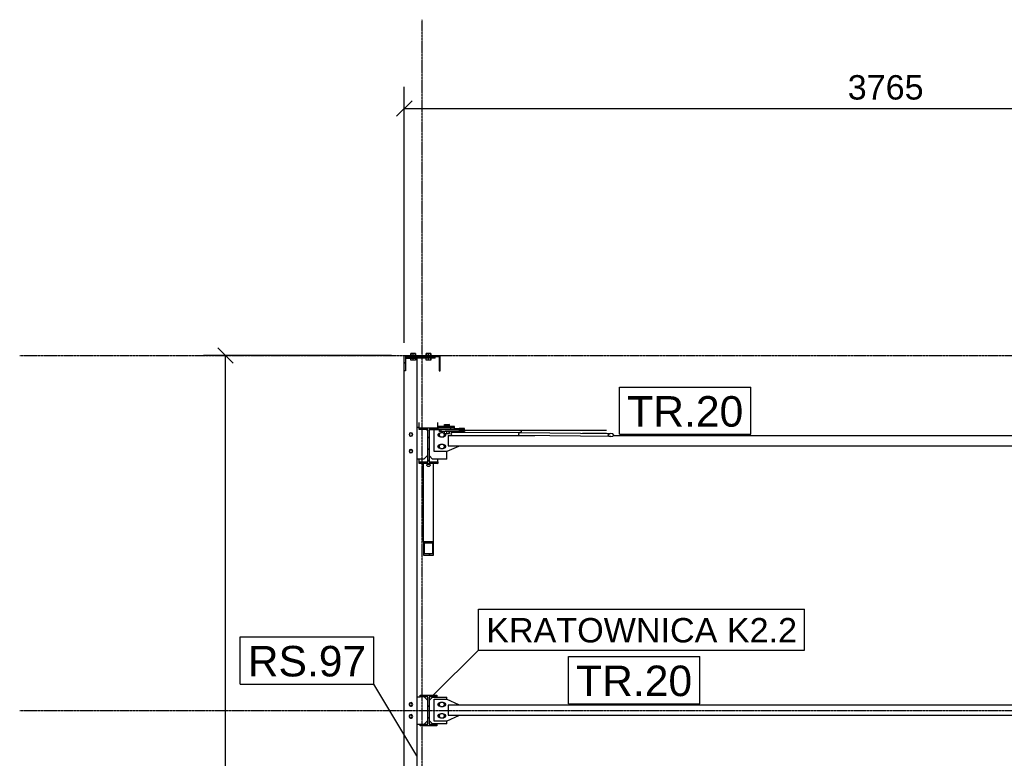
# Model space of a CAD drawing. Header units: millimetres. Extents: x -288865 to 11255, y 102926 to 380857.
# Tile 131 of 142: x -163763 to -159912, y 361075 to 363966. Entities that reach past the tile are written whole.
import ezdxf

# ---------------------------------------------------------------- set-up
doc = ezdxf.new("R2010")
doc.units = ezdxf.units.MM
doc.header["$MEASUREMENT"] = 0
doc.set_wipeout_variables(frame=1)
doc.linetypes.add('DXK_LINE_DOT3', pattern=[5.918699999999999, 2.979, -0.9799, 0.9799, -0.9799])
for name, color, linetype in [('TS_INNE_OBIEKTY', 7, 'Continuous'), ('TS_LINIE_WIDOCZNE', 7, 'Continuous'), ('TS_OPISY', 7, 'Continuous'), ('TS_OPISY_LINIE', 7, 'Continuous'), ('TS_OPISY_RAMKA', 7, 'Continuous'), ('TS_WYMIARY', 7, 'Continuous'), ('TS_WYMIARY_TEKST', 7, 'Continuous'), ('TS_WYPELNIENIE', 7, 'Continuous')]:
    doc.layers.add(name, color=color, linetype=linetype)
doc.styles.add('ARIAL', font='arial.ttf')

# ---------------------------------------------------------------- blocks, each defined once
blk = doc.blocks.new('Part-66156026-1328 - 1303')
at = {"layer": 'TS_WYPELNIENIE', "linetype": 'Continuous'}
h = blk.add_hatch(dxfattribs=at)
h.set_pattern_fill('', color=256, scale=10, style=0, pattern_type=0)
h.set_pattern_definition([(45, (34762.5, 3271), (-22.45064030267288, 22.45064030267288), [])])
h.paths.add_polyline_path([(34826.5, 3271), (34762.5, 3271), (34762.5, 3264.699999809), (34792.2999999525, 3264.699999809), (34792.2999999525, 3157.300000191), (34762.5, 3157.300000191), (34762.5, 3151), (34826.5, 3151), (34826.5, 3157.300000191), (34796.7000000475, 3157.300000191), (34796.7000000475, 3264.699999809), (34826.5, 3264.699999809)])
at = {"layer": 'TS_INNE_OBIEKTY', "color": 1, "linetype": 'Continuous'}
for p, q in [((34762.5, 3271), (34826.5, 3271)), ((34762.5, 3264.699999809), (34762.5, 3271)), ((34792.2999999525, 3264.699999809), (34762.5, 3264.699999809)), ((34792.2999999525, 3157.300000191), (34792.2999999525, 3264.699999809)), ((34826.5, 3264.699999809), (34796.7000000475, 3264.699999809)), ((34796.7000000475, 3264.699999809), (34796.7000000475, 3157.300000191)), ((34826.5, 3271), (34826.5, 3264.699999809)), ((34762.5, 3151), (34762.5, 3157.300000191)), ((34762.5, 3157.300000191), (34792.2999999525, 3157.300000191)), ((34826.5, 3151), (34762.5, 3151)), ((34796.7000000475, 3157.300000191), (34826.5, 3157.300000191)), ((34826.5, 3157.300000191), (34826.5, 3151))]:
    blk.add_line(p, q, dxfattribs=at)
blk = doc.blocks.new('Part-66156026-1351 - 1303')
at = {"layer": 'TS_LINIE_WIDOCZNE', "color": 1, "linetype": 'Continuous'}
for p, q in [((34883.20587171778, 4301.824017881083), (34883.10316191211, 4302.314159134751)), ((34888.49252238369, 4299.474395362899), (34889.07300939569, 4302.238668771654)), ((34935.90073149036, 4308.517510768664), (35153.42885315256, 4308.452444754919)), ((35153.42885315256, 4308.452444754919), (35155.57710029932, 4306.695085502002)), ((35155.57710029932, 4306.695085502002), (35156.46615173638, 4302.452444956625)), ((35156.46615173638, 4302.452444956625), (35155.82315934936, 4299.390521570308))]:
    blk.add_line(p, q, dxfattribs=at)
blk = doc.blocks.new('Part-66156026-1352 - 1303')
at = {"layer": 'TS_LINIE_WIDOCZNE', "color": 1, "linetype": 'Continuous'}
for p, q in [((34883.4848989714, 4293.443034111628), (34884.38722401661, 4297.685674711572)), ((34884.38869511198, 4289.20039351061), (34883.4848989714, 4293.443034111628)), ((34884.38722401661, 4297.685674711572), (34886.56710047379, 4299.443033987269)), ((34886.56918091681, 4287.443034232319), (34884.38869511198, 4289.20039351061)), ((34886.56710047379, 4299.443033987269), (35152.22748311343, 4299.505617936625)), ((34886.56918091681, 4287.443034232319), (35150.5731881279, 4287.505227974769)), ((35152.22748311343, 4299.505617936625), (35152.14033668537, 4299.435362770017)), ((35152.31732777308, 4299.433207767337), (35152.22748311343, 4299.505617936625))]:
    blk.add_line(p, q, dxfattribs=at)
blk = doc.blocks.new('Part-66156026-1370 - 1303')
at = {"layer": 'TS_WYPELNIENIE', "linetype": 'Continuous'}
h = blk.add_hatch(dxfattribs=at)
h.set_pattern_fill('', color=256, scale=10, style=0, pattern_type=0)
h.set_pattern_definition([(45, (34758, 4317.356182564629), (-22.45064030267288, 22.45064030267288), [])])
h.paths.add_polyline_path([(34831, 4317.356182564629), (34758, 4317.356182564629), (34758, 4310.454802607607), (34792.1500000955, 4310.454802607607), (34792.1500000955, 4184.229565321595), (34758, 4184.229565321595), (34758, 4177.328185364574), (34831, 4177.328185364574), (34831, 4184.229565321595), (34796.8499999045, 4184.229565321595), (34796.8499999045, 4310.454802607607), (34831, 4310.454802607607)])
at = {"layer": 'TS_INNE_OBIEKTY', "color": 1, "linetype": 'Continuous'}
for p, q in [((34758, 4317.356182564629), (34831, 4317.356182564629)), ((34758, 4310.454802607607), (34758, 4317.356182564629)), ((34831, 4317.356182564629), (34831, 4310.454802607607)), ((34792.1500000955, 4310.454802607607), (34758, 4310.454802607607)), ((34792.1500000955, 4184.229565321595), (34792.1500000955, 4310.454802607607)), ((34831, 4310.454802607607), (34796.8499999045, 4310.454802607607)), ((34796.8499999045, 4310.454802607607), (34796.8499999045, 4184.229565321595)), ((34758, 4177.328185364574), (34758, 4184.229565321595)), ((34758, 4184.229565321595), (34792.1500000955, 4184.229565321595)), ((34831, 4177.328185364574), (34758, 4177.328185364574)), ((34796.8499999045, 4184.229565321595), (34831, 4184.229565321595)), ((34831, 4184.229565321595), (34831, 4177.328185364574))]:
    blk.add_line(p, q, dxfattribs=at)
at = {"layer": 'TS_LINIE_WIDOCZNE', "color": 1, "linetype": 'Continuous'}
for p, q in [((34758, 4317.356182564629), (34758, 4337.3561823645)), ((34831, 4317.356182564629), (34831, 4337.3561823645)), ((34758, 4184.229565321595), (34758, 4195.896949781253)), ((34831, 4184.229565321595), (34831, 4194.818916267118))]:
    blk.add_line(p, q, dxfattribs=at)
blk = doc.blocks.new('Part-66156026-1371 - 1303')
at = {"layer": 'TS_LINIE_WIDOCZNE', "color": 1, "linetype": 'Continuous'}
for p, q in [((34831, 4318.816627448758), (34866.5499999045, 4318.816627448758)), ((34866.5499999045, 4317.801292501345), (34866.5499999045, 4318.816627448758)), ((34796.8499999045, 4305.116627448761), (34800.34252196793, 4308.609149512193)), ((34810.5499999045, 4194.818916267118), (34796.8499999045, 4208.518916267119)), ((34866.5499999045, 4194.818916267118), (34866.5499999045, 4224.226619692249)), ((34866.5499999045, 4194.818916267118), (34810.5499999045, 4194.818916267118))]:
    blk.add_line(p, q, dxfattribs=at)
blk = doc.blocks.new('Part-66156026-1372 - 1303')
at = {"layer": 'TS_WYPELNIENIE', "linetype": 'Continuous'}
h = blk.add_hatch(dxfattribs=at)
h.set_pattern_fill('', color=256, scale=10, style=0, pattern_type=0)
h.set_pattern_definition([(45, (34774.5, 3872.346079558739), (-22.45064030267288, 22.45064030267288), [])])
h.paths.add_polyline_path([(34814.5, 3872.346079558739), (34774.5, 3872.346079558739), (34774.5, 3818.330433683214), (34814.5, 3818.330433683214)])
h.paths.add_polyline_path([(34778.5, 3823.731998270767), (34778.5, 3866.944514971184), (34810.5, 3866.944514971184), (34810.5, 3823.731998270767)])
at = {"layer": 'TS_INNE_OBIEKTY', "color": 1, "linetype": 'Continuous'}
for p, q in [((34774.5, 3872.346079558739), (34814.5, 3872.346079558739)), ((34774.5, 3872.346079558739), (34774.5, 3818.330433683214)), ((34778.5, 3823.731998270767), (34778.5, 3866.944514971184)), ((34778.5, 3866.944514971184), (34810.5, 3866.944514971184)), ((34810.5, 3866.944514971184), (34810.5, 3823.731998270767)), ((34814.5, 3818.330433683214), (34814.5, 3872.346079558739)), ((34774.5, 3818.330433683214), (34814.5, 3818.330433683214)), ((34810.5, 3823.731998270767), (34778.5, 3823.731998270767))]:
    blk.add_line(p, q, dxfattribs=at)
at = {"layer": 'TS_LINIE_WIDOCZNE', "color": 1, "linetype": 'Continuous'}
for p, q in [((34774.5, 3872.346079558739), (34774.5, 4177.328185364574)), ((34814.5, 3872.346079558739), (34814.5, 4177.328185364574))]:
    blk.add_line(p, q, dxfattribs=at)
blk = doc.blocks.new('Part-66156026-1374 - 1303')
at = {"layer": 'TS_LINIE_WIDOCZNE', "color": 1, "linetype": 'Continuous'}
for p, q in [((34881.85024591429, 4322.09145372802), (34831, 4322.09145372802)), ((34831, 4320.897726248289), (34896.85024591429, 4320.897726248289)), ((34859.85084330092, 4321.692054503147), (34860.19341877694, 4321.735112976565)), ((34860.19347659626, 4321.649040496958), (34859.85084330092, 4321.692054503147)), ((34860.19341877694, 4321.735112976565), (34861.18761430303, 4321.774004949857)), ((34861.18783437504, 4321.610285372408), (34860.19347659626, 4321.649040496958)), ((34861.18761430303, 4321.774004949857), (34862.73611931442, 4321.804923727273)), ((34862.73657374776, 4321.579583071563), (34861.18783437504, 4321.610285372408)), ((34862.73611931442, 4321.804923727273), (34864.68736815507, 4321.824843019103)), ((34864.68808050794, 4321.559939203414), (34862.73657374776, 4321.579583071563)), ((34864.68736815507, 4321.824843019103), (34866.85037512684, 4321.831813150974)), ((34866.85131131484, 4321.553276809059), (34864.68808050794, 4321.559939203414)), ((34866.85039465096, 4321.553279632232), (34866.85037512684, 4321.831813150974)), ((34866.85037512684, 4321.831813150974), (34869.01360591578, 4321.825150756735)), ((34869.01431830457, 4321.560246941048), (34866.85131131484, 4321.553276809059)), ((34869.01360591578, 4321.825150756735), (34870.96511266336, 4321.80550688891)), ((34870.96556715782, 4321.580166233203), (34869.01431830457, 4321.560246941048)), ((34870.96511266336, 4321.80550688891), (34872.51385203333, 4321.774804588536)), ((34872.51407217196, 4321.61108501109), (34870.96556715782, 4321.580166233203)), ((34872.51385203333, 4321.774804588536), (34873.50820982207, 4321.736049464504)), ((34873.50826768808, 4321.6499769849), (34872.51407217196, 4321.61108501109)), ((34873.50820982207, 4321.736049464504), (34873.85084314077, 4321.693035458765)), ((34873.85084314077, 4321.693035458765), (34873.50826768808, 4321.6499769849)), ((34896.85024591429, 4321.693544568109), (34881.85024591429, 4322.09145372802)), ((34896.85024591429, 4317.801292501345), (34896.85024591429, 4321.693544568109))]:
    blk.add_line(p, q, dxfattribs=at)
blk = doc.blocks.new('Part-66156026-1375 - 1303')
at = {"layer": 'TS_LINIE_WIDOCZNE', "color": 1, "linetype": 'Continuous'}
for p, q in [((34896.84999984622, 4317.801292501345), (34831, 4317.801292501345)), ((34831, 4316.607566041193), (34881.84999984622, 4316.607566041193)), ((34859.84948777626, 4316.883615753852), (34860.19328451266, 4316.92555309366)), ((34860.19209023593, 4316.839028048), (34859.84948777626, 4316.883615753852)), ((34861.18636116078, 4316.7968152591), (34860.19209023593, 4316.839028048)), ((34860.19328451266, 4316.92555309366), (34861.19090431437, 4316.961027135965)), ((34862.73497438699, 4316.760725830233), (34861.18636116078, 4316.7968152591)), ((34861.19090431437, 4316.961027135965), (34862.74435275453, 4316.986553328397)), ((34864.68634086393, 4316.734292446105), (34862.73497438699, 4316.760725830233)), ((34862.74435275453, 4316.986553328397), (34864.70103734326, 4316.999624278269)), ((34866.84944724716, 4316.720102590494), (34864.68634086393, 4316.734292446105)), ((34864.70103734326, 4316.999624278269), (34866.86870293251, 4316.998956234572)), ((34869.01250011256, 4316.71954544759), (34866.84944724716, 4316.720102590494)), ((34866.86775159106, 4316.719982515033), (34866.86870293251, 4316.998956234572)), ((34866.86870293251, 4316.998956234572), (34869.02718614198, 4316.984687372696)), ((34870.96386653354, 4316.732675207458), (34869.01250011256, 4316.71954544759)), ((34869.02718614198, 4316.984687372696), (34870.97323377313, 4316.95823177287)), ((34872.5124796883, 4316.758206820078), (34870.96386653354, 4316.732675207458)), ((34870.97323377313, 4316.95823177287), (34872.51701610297, 4316.922170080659)), ((34873.50675053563, 4316.793641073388), (34872.5124796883, 4316.758206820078)), ((34872.51701610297, 4316.922170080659), (34873.50794289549, 4316.880019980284)), ((34873.84935292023, 4316.83589305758), (34873.50675053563, 4316.793641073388)), ((34873.50794289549, 4316.880019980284), (34873.84935292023, 4316.83589305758)), ((34881.84999984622, 4316.607566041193), (34896.84999984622, 4317.005474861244)), ((34881.84999984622, 4308.609149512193), (34881.84999984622, 4316.607566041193)), ((34896.84999984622, 4317.005474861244), (34896.84999984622, 4317.801292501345)), ((34896.84999984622, 4309.007058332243), (34896.84999984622, 4317.005474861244)), ((34881.84999984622, 4308.609149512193), (34796.84999984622, 4308.609149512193)), ((34896.84999984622, 4309.007058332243), (34881.84999984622, 4308.609149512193))]:
    blk.add_line(p, q, dxfattribs=at)
blk = doc.blocks.new('Part-66156026-1376 - 1303')
at = {"layer": 'TS_LINIE_WIDOCZNE', "color": 1, "linetype": 'Continuous'}
for p, q in [((34750, 4319.894660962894), (34758, 4319.894660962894)), ((34792.1386227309, 4305.894660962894), (34787.57848108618, 4310.454802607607)), ((34792.1386227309, 4209.896949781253), (34792.1386227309, 4305.894660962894)), ((34778.1386227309, 4195.896949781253), (34792.1386227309, 4209.896949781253)), ((34750, 4195.896949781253), (34778.1386227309, 4195.896949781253))]:
    blk.add_line(p, q, dxfattribs=at)
blk = doc.blocks.new('Part-66156026-1377 - 1303')
at = {"layer": 'TS_LINIE_WIDOCZNE', "color": 1, "linetype": 'Continuous'}
for p, q in [((34750, 3264.699999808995), (34762.5, 3264.699999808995)), ((34792.1386227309, 3250.699999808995), (34778.1386227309, 3264.699999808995)), ((34792.1386227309, 3171.702288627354), (34792.1386227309, 3250.699999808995)), ((34750, 3157.702288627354), (34778.1386227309, 3157.702288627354)), ((34778.1386227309, 3157.702288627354), (34792.1386227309, 3171.702288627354))]:
    blk.add_line(p, q, dxfattribs=at)
blk = doc.blocks.new('Part-66156026-1378 - 1303')
at = {"layer": 'TS_LINIE_WIDOCZNE', "color": 1, "linetype": 'Continuous'}
for p, q in [((34796.7000000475, 3249.647711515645), (34810.5499999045, 3263.497711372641)), ((34810.5499999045, 3263.497711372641), (34866.5499999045, 3263.497711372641)), ((34866.5499999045, 3254.747711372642), (34866.5499999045, 3263.497711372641)), ((34810.5499999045, 3158.500000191), (34796.7000000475, 3172.350000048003)), ((34866.5499999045, 3158.500000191), (34810.5499999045, 3158.500000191)), ((34866.5499999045, 3158.500000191), (34866.5499999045, 3169.747703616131))]:
    blk.add_line(p, q, dxfattribs=at)
blk = doc.blocks.new('Part-66156026-1389 - 1303')
at = {"layer": 'TS_WYPELNIENIE', "linetype": 'Continuous'}
h = blk.add_hatch(dxfattribs=at)
h.set_pattern_fill('', color=256, scale=10, style=0, pattern_type=0)
h.set_pattern_definition([(45, (35516.03483657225, 4293.203181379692), (-22.45064030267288, 22.45064030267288), [])])
h.paths.add_polyline_path([(35519.26070252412, 4288.902914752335), (35516.03483657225, 4293.203181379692), (35507.97490305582, 4295.102803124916), (35499.80230171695, 4293.489007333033), (35496.30443158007, 4289.307133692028), (35499.53029753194, 4285.006867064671), (35507.59023104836, 4283.107245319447), (35515.76283238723, 4284.72104111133)])
at = {"layer": 'TS_INNE_OBIEKTY', "color": 1, "linetype": 'Continuous'}
for p, q in [((35499.80230171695, 4293.489007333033), (35496.30443158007, 4289.307133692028)), ((35496.30443158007, 4289.307133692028), (35499.53029753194, 4285.006867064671)), ((35499.53029753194, 4285.006867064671), (35507.59023104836, 4283.107245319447)), ((35507.97490305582, 4295.102803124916), (35499.80230171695, 4293.489007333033)), ((35507.59023104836, 4283.107245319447), (35515.76283238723, 4284.72104111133)), ((35516.03483657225, 4293.203181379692), (35507.97490305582, 4295.102803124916)), ((35515.76283238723, 4284.72104111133), (35519.26070252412, 4288.902914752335)), ((35519.26070252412, 4288.902914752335), (35516.03483657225, 4293.203181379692))]:
    blk.add_line(p, q, dxfattribs=at)
at = {"layer": 'TS_LINIE_WIDOCZNE', "color": 1, "linetype": 'Continuous'}
for p, q in [((35147.60609351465, 4293.552804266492), (35148.59889558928, 4297.765179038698)), ((35148.44951395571, 4289.281545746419), (35147.60609351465, 4293.552804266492)), ((35150.63509265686, 4287.453448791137), (35148.44951395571, 4289.281545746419)), ((35148.59889558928, 4297.765179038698), (35150.84635018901, 4299.451118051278)), ((35507.59023104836, 4283.107245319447), (35150.63509265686, 4287.453448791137)), ((35150.84635018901, 4299.451118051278), (35507.97490305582, 4295.102803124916))]:
    blk.add_line(p, q, dxfattribs=at)
blk = doc.blocks.new('Part-66156026-1392 - 1303')
at = {"layer": 'TS_LINIE_WIDOCZNE', "color": 1, "linetype": 'Continuous'}
for p, q in [((35153.43090976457, 4308.450762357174), (35490.46066292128, 4308.4508403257)), ((35397.1235961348, 4296.452503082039), (35490.84941629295, 4296.452524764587))]:
    blk.add_line(p, q, dxfattribs=at)
blk = doc.blocks.new('Part-66156026-1406 - 1303')
at = {"layer": 'TS_LINIE_WIDOCZNE', "color": 1, "linetype": 'Continuous'}
for p, q in [((34816.55000019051, 4224.226619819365), (34816.55000019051, 4308.609149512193)), ((34882.07376564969, 4302.327176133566), (34888.56202806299, 4299.44350394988)), ((34911.55000019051, 4286.72662668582), (34911.55000019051, 4287.448919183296)), ((34911.55000019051, 4244.226619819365), (34866.55000019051, 4224.226619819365)), ((34911.55000019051, 4244.226619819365), (34911.55000019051, 4246.72662668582)), ((34866.55000019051, 4224.226619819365), (34816.55000019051, 4224.226619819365))]:
    blk.add_line(p, q, dxfattribs=at)
blk = doc.blocks.new('Part-66156026-1419 - 1303')
at = {"layer": 'TS_LINIE_WIDOCZNE', "color": 1, "linetype": 'Continuous'}
for p, q in [((34896.85024591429, 4314.562853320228), (34914.444632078, 4314.785339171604)), ((34896.85024591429, 4313.619895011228), (34935.90097757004, 4314.113702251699)), ((34935.90097757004, 4314.113702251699), (34914.444632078, 4314.785339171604)), ((34935.90097757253, 4308.588297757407), (34935.90097757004, 4314.113702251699))]:
    blk.add_line(p, q, dxfattribs=at)
blk = doc.blocks.new('Part-66156026-1420 - 1303')
at = {"layer": 'TS_LINIE_WIDOCZNE', "color": 1, "linetype": 'Continuous'}
for p, q in [((34838.09467597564, 4303.236913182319), (34838.09467597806, 4308.609149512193)), ((34842.70792235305, 4302.82496804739), (34838.09467597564, 4303.236913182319)), ((34842.70792235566, 4308.609149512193), (34842.70792235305, 4302.82496804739)), ((34914.44438599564, 4301.917840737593), (34842.70792235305, 4302.82496804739)), ((34859.68113219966, 4308.609149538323), (34914.44438599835, 4307.916653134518)), ((34935.90073149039, 4308.588290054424), (34896.84999984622, 4309.082097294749)), ((34914.44438599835, 4307.916653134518), (34935.90073149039, 4308.588290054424)), ((34914.44438599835, 4307.916653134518), (34914.44438599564, 4301.917840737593)), ((34935.90073148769, 4302.589477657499), (34914.44438599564, 4301.917840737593)), ((34935.90073149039, 4308.588290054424), (34935.90073148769, 4302.589477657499))]:
    blk.add_line(p, q, dxfattribs=at)
blk = doc.blocks.new('Part-66156026-1429 - 1303')
at = {"layer": 'TS_WYPELNIENIE', "linetype": 'Continuous'}
h = blk.add_hatch(dxfattribs=at)
h.set_pattern_fill('', color=256, scale=10, style=0, pattern_type=0)
h.set_pattern_definition([(45, (34700, 4600), (-22.45064030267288, 22.45064030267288), [])])
h.paths.add_polyline_path([(34840, 4600), (34700, 4600), (34700, 4540), (34704, 4540), (34704, 4596), (34836, 4596), (34836, 4540), (34840, 4540)])
at = {"layer": 'TS_INNE_OBIEKTY', "color": 1, "linetype": 'Continuous'}
for p, q in [((34700, 4540), (34700, 4600)), ((34700, 4600), (34840, 4600)), ((34704, 4596), (34836, 4596)), ((34704, 4596), (34704, 4540)), ((34836, 4596), (34836, 4540)), ((34840, 4540), (34840, 4600)), ((34704, 4540), (34700, 4540)), ((34836, 4540), (34840, 4540))]:
    blk.add_line(p, q, dxfattribs=at)
blk = doc.blocks.new('Bolt-66156026-1641 - 1303')
at = {"layer": 'TS_INNE_OBIEKTY', "color": 1, "linetype": 'Continuous'}
for centre, radius, start, end in [((34725.6386227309, 3234.699999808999), 7.000000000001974, 107.9999999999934, 288.0000000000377), ((34725.6386227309, 3234.699999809), 6.000000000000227, 0, 180), ((34725.6386227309, 3234.699999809), 6.000000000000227, 180, 0), ((34725.6386227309, 3234.699999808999), 7.000000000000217, 288.0000000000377, 107.9999999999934), ((34725.6386227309, 3187.699999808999), 7.000000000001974, 107.9999999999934, 288.0000000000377), ((34725.6386227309, 3187.699999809), 6.000000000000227, 0, 180), ((34725.6386227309, 3187.699999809), 6.000000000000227, 180, 0), ((34725.6386227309, 3187.699999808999), 7.000000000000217, 288.0000000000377, 107.9999999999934)]:
    blk.add_arc(centre, radius, start, end, dxfattribs=at)
blk = doc.blocks.new('Bolt-66156026-1645 - 1303')
at = {"layer": 'TS_INNE_OBIEKTY', "color": 1, "linetype": 'Continuous'}
for p, q in [((34726.00079188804, 4607.919398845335), (34744.00079184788, 4607.920601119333)), ((34726.00132088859, 4599.999398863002), (34726.00079188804, 4607.919398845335)), ((34735.00132086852, 4600.000000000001), (34735.00079186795, 4607.919999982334)), ((34744.00079184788, 4607.920601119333), (34744.00132084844, 4600.000601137)), ((34786.00079175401, 4607.923406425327), (34804.00079171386, 4607.924608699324)), ((34786.00132075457, 4600.003406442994), (34786.00079175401, 4607.923406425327)), ((34786.00251114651, 4582.181300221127), (34786.00198214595, 4590.10130020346)), ((34795.0013207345, 4600.004007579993), (34795.00079173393, 4607.924007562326)), ((34795.00251112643, 4582.181901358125), (34795.00198212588, 4590.101901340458)), ((34804.00079171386, 4607.924608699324), (34804.00132071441, 4600.004608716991)), ((34804.00251110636, 4582.182502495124), (34804.0019821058, 4590.102502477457)), ((34804.00251110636, 4582.182502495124), (34786.00251114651, 4582.181300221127))]:
    blk.add_line(p, q, dxfattribs=at)
blk = doc.blocks.new('Part-66156026-1436 - 1303')
at = {"layer": 'TS_LINIE_WIDOCZNE', "color": 1, "linetype": 'Continuous'}
for p, q in [((34816.55000019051, 3254.747711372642), (34866.55000019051, 3254.747711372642)), ((34816.55000019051, 3169.747703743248), (34816.55000019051, 3254.747711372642)), ((34866.55000019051, 3254.747711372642), (34911.55000019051, 3234.747711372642)), ((34911.55000019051, 3232.249156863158), (34911.55000019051, 3234.747711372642)), ((34866.55000019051, 3169.747703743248), (34816.55000019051, 3169.747703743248)), ((34911.55000019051, 3189.747703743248), (34866.55000019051, 3169.747703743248)), ((34911.55000019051, 3189.747703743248), (34911.55000019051, 3192.249156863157))]:
    blk.add_line(p, q, dxfattribs=at)
blk = doc.blocks.new('Part-66156026-1480 - 1303')
at = {"layer": 'TS_LINIE_WIDOCZNE', "color": 1, "linetype": 'Continuous'}
for p, q in [((34871.55000019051, 4286.72662668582), (35210.32923419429, 4286.72662668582)), ((34871.55000019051, 4286.72662668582), (34871.55000019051, 4246.72662668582)), ((35517.44037659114, 4286.72662668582), (37782.55961511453, 4286.72662668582)), ((38089.67076583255, 4286.72662668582), (38432.650000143, 4286.72662668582)), ((38432.650000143, 4246.72662668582), (38432.650000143, 4286.72662668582)), ((34871.55000019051, 4246.72662668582), (38432.650000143, 4246.72662668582))]:
    blk.add_line(p, q, dxfattribs=at)
blk = doc.blocks.new('Part-66156026-1483 - 1303')
at = {"layer": 'TS_LINIE_WIDOCZNE', "color": 1, "linetype": 'Continuous'}
for p, q in [((38432.650000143, 3232.249156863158), (34871.55000019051, 3232.249156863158)), ((34871.55000019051, 3232.249156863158), (34871.55000019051, 3192.249156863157)), ((38432.650000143, 3192.249156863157), (38432.650000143, 3232.249156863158)), ((34871.55000019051, 3192.249156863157), (38432.650000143, 3192.249156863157))]:
    blk.add_line(p, q, dxfattribs=at)
blk = doc.blocks.new('Part-66156026-1623 - 1303')
at = {"layer": 'TS_LINIE_WIDOCZNE', "color": 1, "linetype": 'Continuous'}
for p, q in [((34704, 4589.99999956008), (34750, 4589.99999956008)), ((34750, 2909.99999968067), (34750, 4589.99999956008)), ((34700, 2909.99999968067), (34700, 4540))]:
    blk.add_line(p, q, dxfattribs=at)
blk = doc.blocks.new('Bolt-66156026-1490 - 1303')
at = {"layer": 'TS_INNE_OBIEKTY', "color": 1, "linetype": 'Continuous'}
for p, q in [((34831.55000019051, 4289.226619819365), (34832.08284346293, 4291.905403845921)), ((34832.08284346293, 4286.547835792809), (34831.55000019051, 4289.226619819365)), ((34832.08284346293, 4291.905403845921), (34833.6002527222, 4294.17636728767)), ((34833.6002527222, 4284.276872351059), (34832.08284346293, 4286.547835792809)), ((34833.6002527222, 4294.17636728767), (34835.87121616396, 4295.693776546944)), ((34835.87121616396, 4282.759463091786), (34833.6002527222, 4284.276872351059)), ((34835.87121616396, 4295.693776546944), (34838.55000019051, 4296.226619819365)), ((34838.55000019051, 4282.226619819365), (34835.87121616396, 4282.759463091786)), ((34836.15769534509, 4289.226619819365), (34841.3538477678, 4298.226619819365)), ((34841.3538477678, 4280.226619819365), (34836.15769534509, 4289.226619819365)), ((34838.55000019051, 4296.226619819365), (34840.19914722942, 4296.226619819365)), ((34840.19914722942, 4282.226619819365), (34838.55000019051, 4282.226619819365)), ((34841.3538477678, 4298.226619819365), (34851.74615261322, 4298.226619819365)), ((34851.74615261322, 4280.226619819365), (34841.3538477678, 4280.226619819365)), ((34851.74615261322, 4298.226619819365), (34856.94230503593, 4289.226619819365)), ((34856.94230503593, 4289.226619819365), (34851.74615261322, 4280.226619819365)), ((34852.90085315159, 4296.226619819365), (34854.55000019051, 4296.226619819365)), ((34852.90085315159, 4282.226619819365), (34854.55000019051, 4282.226619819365)), ((34854.55000019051, 4296.226619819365), (34857.22878421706, 4295.693776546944)), ((34857.22878421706, 4282.759463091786), (34854.55000019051, 4282.226619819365)), ((34857.22878421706, 4295.693776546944), (34859.49974765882, 4294.17636728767)), ((34859.49974765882, 4284.276872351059), (34857.22878421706, 4282.759463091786)), ((34859.49974765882, 4294.17636728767), (34861.01715691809, 4291.905403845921)), ((34861.01715691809, 4286.547835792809), (34859.49974765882, 4284.276872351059)), ((34861.01715691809, 4291.905403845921), (34861.55000019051, 4289.226619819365)), ((34861.55000019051, 4289.226619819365), (34861.01715691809, 4286.547835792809)), ((34831.55000019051, 4244.226619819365), (34832.08284346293, 4246.905403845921)), ((34832.08284346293, 4241.547835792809), (34831.55000019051, 4244.226619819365)), ((34832.08284346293, 4246.905403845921), (34833.6002527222, 4249.17636728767)), ((34833.6002527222, 4239.276872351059), (34832.08284346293, 4241.547835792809)), ((34833.6002527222, 4249.17636728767), (34835.87121616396, 4250.693776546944)), ((34835.87121616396, 4237.759463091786), (34833.6002527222, 4239.276872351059)), ((34835.87121616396, 4250.693776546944), (34838.55000019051, 4251.226619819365)), ((34838.55000019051, 4237.226619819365), (34835.87121616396, 4237.759463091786)), ((34836.15769534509, 4244.226619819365), (34841.3538477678, 4253.226619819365)), ((34841.3538477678, 4235.226619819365), (34836.15769534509, 4244.226619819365)), ((34838.55000019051, 4251.226619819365), (34840.19914722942, 4251.226619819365)), ((34840.19914722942, 4237.226619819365), (34838.55000019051, 4237.226619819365)), ((34841.3538477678, 4253.226619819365), (34851.74615261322, 4253.226619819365)), ((34851.74615261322, 4253.226619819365), (34856.94230503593, 4244.226619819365)), ((34856.94230503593, 4244.226619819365), (34851.74615261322, 4235.226619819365)), ((34852.90085315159, 4251.226619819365), (34854.55000019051, 4251.226619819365)), ((34852.90085315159, 4237.226619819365), (34854.55000019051, 4237.226619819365)), ((34854.55000019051, 4251.226619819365), (34857.22878421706, 4250.693776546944)), ((34857.22878421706, 4237.759463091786), (34854.55000019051, 4237.226619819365)), ((34857.22878421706, 4250.693776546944), (34859.49974765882, 4249.17636728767)), ((34859.49974765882, 4239.276872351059), (34857.22878421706, 4237.759463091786)), ((34859.49974765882, 4249.17636728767), (34861.01715691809, 4246.905403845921)), ((34861.01715691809, 4241.547835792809), (34859.49974765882, 4239.276872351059)), ((34861.01715691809, 4246.905403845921), (34861.55000019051, 4244.226619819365)), ((34861.55000019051, 4244.226619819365), (34861.01715691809, 4241.547835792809)), ((34851.74615261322, 4235.226619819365), (34841.3538477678, 4235.226619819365))]:
    blk.add_line(p, q, dxfattribs=at)
blk = doc.blocks.new('Bolt-66156026-1507 - 1303')
at = {"layer": 'TS_INNE_OBIEKTY', "color": 1, "linetype": 'Continuous'}
for p, q in [((34857.2945218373, 4329.677132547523), (34865.6083665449, 4329.801178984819)), ((34857.2945218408, 4321.758699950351), (34857.2945218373, 4329.677132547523)), ((34858.53759852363, 4329.47187280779), (34857.2945218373, 4329.677132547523)), ((34857.2945218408, 4321.758699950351), (34858.53759852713, 4321.553440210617)), ((34858.53759852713, 4321.553440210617), (34858.53759852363, 4329.47187280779)), ((34868.09451991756, 4329.390659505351), (34858.53759852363, 4329.47187280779)), ((34858.53759852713, 4321.553440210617), (34868.09451992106, 4321.472226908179)), ((34865.6083665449, 4329.801178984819), (34875.16528793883, 4329.71996568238)), ((34876.40836462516, 4329.514705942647), (34868.09451991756, 4329.390659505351)), ((34868.09451992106, 4321.472226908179), (34868.09451991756, 4329.390659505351)), ((34868.09451992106, 4321.472226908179), (34876.40836462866, 4321.596273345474)), ((34875.16528793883, 4329.71996568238), (34876.40836462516, 4329.514705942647)), ((34876.40836462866, 4321.596273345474), (34876.40836462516, 4329.514705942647))]:
    blk.add_line(p, q, dxfattribs=at)
blk = doc.blocks.new('Bolt-66156026-1508 - 1303')
at = {"layer": 'TS_INNE_OBIEKTY', "color": 1, "linetype": 'Continuous'}
for p, q in [((34857.29307787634, 4324.826854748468), (34858.53615593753, 4325.032129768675)), ((34857.29307788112, 4316.908422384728), (34857.29307787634, 4324.826854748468)), ((34865.60692175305, 4324.702799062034), (34857.29307787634, 4324.826854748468)), ((34857.29307788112, 4316.908422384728), (34865.60692175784, 4316.784366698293)), ((34858.53615593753, 4325.032129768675), (34868.09307787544, 4325.113349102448)), ((34875.16384369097, 4324.784018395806), (34865.60692175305, 4324.702799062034)), ((34865.60692175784, 4316.784366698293), (34865.60692175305, 4324.702799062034)), ((34865.60692175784, 4316.784366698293), (34875.16384369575, 4316.865586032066)), ((34868.09307787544, 4325.113349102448), (34876.40692175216, 4324.989293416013)), ((34876.40692175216, 4324.989293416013), (34875.16384369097, 4324.784018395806)), ((34875.16384369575, 4316.865586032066), (34875.16384369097, 4324.784018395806)), ((34875.16384369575, 4316.865586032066), (34876.40692175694, 4317.070861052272)), ((34876.40692175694, 4317.070861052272), (34876.40692175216, 4324.989293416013)), ((34857.29307789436, 4294.99276108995), (34857.29307788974, 4302.640534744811)), ((34857.29307789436, 4294.99276108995), (34865.60692177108, 4294.868705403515)), ((34865.60692177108, 4294.868705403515), (34865.60692176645, 4302.53540390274)), ((34865.60692177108, 4294.868705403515), (34875.16384370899, 4294.949924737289)), ((34875.16384370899, 4294.949924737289), (34875.16384370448, 4302.414553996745)), ((34875.16384370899, 4294.949924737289), (34876.40692177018, 4295.155199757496)), ((34876.40692177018, 4295.155199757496), (34876.4069217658, 4302.398834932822))]:
    blk.add_line(p, q, dxfattribs=at)
blk = doc.blocks.new('GridLine-66156026-1657 - 1303')
at = {"layer": 'TS_INNE_OBIEKTY', "color": 4, "linetype": 'DXK_LINE_DOT3'}
blk.add_line((33195.7, 4600), (51746.5, 4600), dxfattribs=at)
blk = doc.blocks.new('Bolt-66156026-1516 - 1303')
at = {"layer": 'TS_INNE_OBIEKTY', "color": 1, "linetype": 'Continuous'}
for p, q in [((34831.55000019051, 3234.747703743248), (34832.08284346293, 3237.426487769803)), ((34832.08284346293, 3232.068919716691), (34831.55000019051, 3234.747703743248)), ((34832.08284346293, 3237.426487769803), (34833.6002527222, 3239.697451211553)), ((34833.6002527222, 3239.697451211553), (34835.87121616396, 3241.214860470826)), ((34835.87121616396, 3241.214860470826), (34838.55000019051, 3241.747703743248)), ((34836.15769534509, 3234.747703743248), (34841.3538477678, 3243.747703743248)), ((34841.3538477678, 3225.747703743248), (34836.15769534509, 3234.747703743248)), ((34838.55000019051, 3241.747703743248), (34840.19914722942, 3241.747703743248)), ((34841.3538477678, 3243.747703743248), (34851.74615261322, 3243.747703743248)), ((34851.74615261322, 3243.747703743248), (34856.94230503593, 3234.747703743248)), ((34856.94230503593, 3234.747703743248), (34851.74615261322, 3225.747703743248)), ((34852.90085315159, 3241.747703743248), (34854.55000019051, 3241.747703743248)), ((34854.55000019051, 3241.747703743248), (34857.22878421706, 3241.214860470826)), ((34857.22878421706, 3241.214860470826), (34859.49974765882, 3239.697451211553)), ((34859.49974765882, 3239.697451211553), (34861.01715691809, 3237.426487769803)), ((34861.01715691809, 3237.426487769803), (34861.55000019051, 3234.747703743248)), ((34861.55000019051, 3234.747703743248), (34861.01715691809, 3232.068919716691)), ((34833.6002527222, 3229.797956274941), (34832.08284346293, 3232.068919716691)), ((34835.87121616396, 3228.280547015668), (34833.6002527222, 3229.797956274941)), ((34833.6002527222, 3194.697451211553), (34835.87121616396, 3196.214860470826)), ((34838.55000019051, 3227.747703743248), (34835.87121616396, 3228.280547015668)), ((34835.87121616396, 3196.214860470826), (34838.55000019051, 3196.747703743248)), ((34836.15769534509, 3189.747703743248), (34841.3538477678, 3198.747703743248)), ((34840.19914722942, 3227.747703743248), (34838.55000019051, 3227.747703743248)), ((34838.55000019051, 3196.747703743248), (34840.19914722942, 3196.747703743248)), ((34851.74615261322, 3225.747703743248), (34841.3538477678, 3225.747703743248)), ((34841.3538477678, 3198.747703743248), (34851.74615261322, 3198.747703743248)), ((34851.74615261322, 3198.747703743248), (34856.94230503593, 3189.747703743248)), ((34852.90085315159, 3227.747703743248), (34854.55000019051, 3227.747703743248)), ((34852.90085315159, 3196.747703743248), (34854.55000019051, 3196.747703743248)), ((34857.22878421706, 3228.280547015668), (34854.55000019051, 3227.747703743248)), ((34854.55000019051, 3196.747703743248), (34857.22878421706, 3196.214860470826)), ((34859.49974765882, 3229.797956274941), (34857.22878421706, 3228.280547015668)), ((34857.22878421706, 3196.214860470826), (34859.49974765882, 3194.697451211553)), ((34861.01715691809, 3232.068919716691), (34859.49974765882, 3229.797956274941)), ((34831.55000019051, 3189.747703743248), (34832.08284346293, 3192.426487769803)), ((34832.08284346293, 3187.068919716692), (34831.55000019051, 3189.747703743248)), ((34832.08284346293, 3192.426487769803), (34833.6002527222, 3194.697451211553)), ((34833.6002527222, 3184.797956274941), (34832.08284346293, 3187.068919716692)), ((34835.87121616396, 3183.280547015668), (34833.6002527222, 3184.797956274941)), ((34838.55000019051, 3182.747703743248), (34835.87121616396, 3183.280547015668)), ((34841.3538477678, 3180.747703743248), (34836.15769534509, 3189.747703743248)), ((34840.19914722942, 3182.747703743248), (34838.55000019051, 3182.747703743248)), ((34851.74615261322, 3180.747703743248), (34841.3538477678, 3180.747703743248)), ((34856.94230503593, 3189.747703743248), (34851.74615261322, 3180.747703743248)), ((34852.90085315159, 3182.747703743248), (34854.55000019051, 3182.747703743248)), ((34857.22878421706, 3183.280547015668), (34854.55000019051, 3182.747703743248)), ((34859.49974765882, 3184.797956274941), (34857.22878421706, 3183.280547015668)), ((34859.49974765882, 3194.697451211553), (34861.01715691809, 3192.426487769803)), ((34861.01715691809, 3187.068919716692), (34859.49974765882, 3184.797956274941)), ((34861.01715691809, 3192.426487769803), (34861.55000019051, 3189.747703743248)), ((34861.55000019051, 3189.747703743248), (34861.01715691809, 3187.068919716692))]:
    blk.add_line(p, q, dxfattribs=at)
blk = doc.blocks.new('Bolt-66156026-1560 - 1303')
at = {"layer": 'TS_INNE_OBIEKTY', "color": 1, "linetype": 'Continuous'}
for p, q in [((34787.5, 4170.76047128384), (34787.84260438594, 4172.214146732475)), ((34787.84260438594, 4169.306795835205), (34787.5, 4170.76047128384)), ((34787.84260438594, 4172.214146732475), (34788.83688103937, 4173.525526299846)), ((34788.83688103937, 4167.995416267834), (34787.84260438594, 4169.306795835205)), ((34788.83688103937, 4173.525526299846), (34790.38550323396, 4174.566243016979)), ((34790.38550323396, 4166.954699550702), (34788.83688103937, 4167.995416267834)), ((34790.38550323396, 4174.566243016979), (34792.33688103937, 4175.2344242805)), ((34792.33688103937, 4166.28651828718), (34790.38550323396, 4166.954699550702)), ((34792.33688103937, 4175.2344242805), (34794.5, 4175.464663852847)), ((34794.5, 4166.056278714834), (34792.33688103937, 4166.28651828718)), ((34794.5, 4175.464663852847), (34796.66311896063, 4175.2344242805)), ((34796.66311896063, 4166.28651828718), (34794.5, 4166.056278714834)), ((34796.66311896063, 4175.2344242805), (34798.61449676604, 4174.566243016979)), ((34798.61449676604, 4166.954699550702), (34796.66311896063, 4166.28651828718)), ((34798.61449676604, 4174.566243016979), (34800.16311896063, 4173.525526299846)), ((34800.16311896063, 4167.995416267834), (34798.61449676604, 4166.954699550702)), ((34800.16311896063, 4173.525526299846), (34801.15739561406, 4172.214146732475)), ((34801.15739561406, 4169.306795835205), (34800.16311896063, 4167.995416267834)), ((34801.15739561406, 4172.214146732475), (34801.5, 4170.76047128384)), ((34801.5, 4170.76047128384), (34801.15739561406, 4169.306795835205))]:
    blk.add_line(p, q, dxfattribs=at)
blk = doc.blocks.new('Part-66156026-1626 - 1303')
at = {"layer": 'TS_LINIE_WIDOCZNE', "color": 1, "linetype": 'Continuous'}
for p, q in [((34710.00198231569, 4590.096223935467), (34710.00158798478, 4596)), ((34820.00198206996, 4590.103571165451), (34710.00198231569, 4590.096223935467)), ((34725.00000005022, 4589.998496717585), (34724.99999345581, 4590.097225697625)), ((34745.00000000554, 4589.999832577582), (34744.99999341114, 4590.098561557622)), ((34820.00198206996, 4590.103571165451), (34820.00158822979, 4596))]:
    blk.add_line(p, q, dxfattribs=at)
blk = doc.blocks.new('Bolt-66156026-1640 - 1303')
at = {"layer": 'TS_INNE_OBIEKTY', "color": 1, "linetype": 'Continuous'}
for centre, radius, start, end in [((34725.6386227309, 4290.894660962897), 6.999999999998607, 90, 270), ((34725.6386227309, 4290.894660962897), 6.000000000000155, 29.99999999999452, 210.0000000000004), ((34725.6386227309, 4290.894660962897), 5.9999999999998, 210.0000000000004, 29.99999999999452), ((34725.6386227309, 4290.894660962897), 6.999999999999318, 270, 90), ((34725.6386227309, 4225.894660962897), 6.999999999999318, 90, 270), ((34725.6386227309, 4225.894660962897), 6.000000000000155, 30.0000000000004, 210.0000000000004), ((34725.6386227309, 4225.894660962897), 6.000000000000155, 210.0000000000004, 30.00000000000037), ((34725.6386227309, 4225.894660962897), 6.999999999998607, 270, 90)]:
    blk.add_arc(centre, radius, start, end, dxfattribs=at)
blk = doc.blocks.new('Bolt-66156026-1644 - 1303')
at = {"layer": 'TS_INNE_OBIEKTY', "color": 1, "linetype": 'Continuous'}
for p, q in [((34744.00099249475, 4607.916593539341), (34726.0009925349, 4607.915391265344)), ((34726.0009925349, 4607.915391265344), (34726.00152153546, 4599.995391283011)), ((34726.00271165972, 4582.177292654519), (34726.00218265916, 4590.097292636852)), ((34735.00152151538, 4599.995992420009), (34735.00099251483, 4607.915992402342)), ((34735.00271163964, 4582.177893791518), (34735.00218263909, 4590.097893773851)), ((34744.00152149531, 4599.996593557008), (34744.00099249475, 4607.916593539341)), ((34744.00218261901, 4590.09849491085), (34744.00271161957, 4582.178494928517)), ((34804.00099236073, 4607.920601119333), (34786.00099240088, 4607.919398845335)), ((34786.00099240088, 4607.919398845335), (34786.00152140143, 4599.999398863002)), ((34786.0027115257, 4582.181300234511), (34786.00218252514, 4590.101300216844)), ((34795.00152138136, 4600.000000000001), (34795.0009923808, 4607.919999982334)), ((34795.00271150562, 4582.181901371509), (34795.00218250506, 4590.101901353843)), ((34804.00152136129, 4600.000601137), (34804.00099236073, 4607.920601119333)), ((34804.00218248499, 4590.102502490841), (34804.00271148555, 4582.182502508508)), ((34744.00271161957, 4582.178494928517), (34726.00271165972, 4582.177292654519)), ((34804.00271148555, 4582.182502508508), (34786.0027115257, 4582.181300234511))]:
    blk.add_line(p, q, dxfattribs=at)
blk = doc.blocks.new('GridLine-66156026-1648 - 1303')
at = {"layer": 'TS_INNE_OBIEKTY', "color": 4, "linetype": 'DXK_LINE_DOT3'}
blk.add_line((34770, -610), (34770, 5914.298975), dxfattribs=at)
at = {"layer": 'TS_INNE_OBIEKTY', "color": 4, "linetype": 'Continuous'}
for p, q in [((34578.642578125, -610.0000000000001), (34961.357421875, -610.0000000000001)), ((34578.642578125, -860.0000000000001), (34961.357421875, -860.0000000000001))]:
    blk.add_line(p, q, dxfattribs=at)
for centre, start, end in [((34578.642578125, -735.0000000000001), 90, 270), ((34961.357421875, -735.0000000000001), 270, 90)]:
    blk.add_arc(centre, 125, start, end, dxfattribs=at)
at = {"layer": 'TS_INNE_OBIEKTY', "color": 2, "linetype": 'Continuous', "style": 'ARIAL'}
blk.add_text('1', height=143.26171875, dxfattribs=at).set_placement((34628.642578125, -810))
blk = doc.blocks.new('GridLine-66156026-1656 - 1303')
at = {"layer": 'TS_INNE_OBIEKTY', "color": 4, "linetype": 'DXK_LINE_DOT3'}
blk.add_line((33195.7, 3211), (51746.5, 3211), dxfattribs=at)
blk = doc.blocks.new('StraightDimension-66156026-2116 - 1303')
at = {"layer": 'TS_WYMIARY', "color": 174, "linetype": 'Continuous'}
for p, q in [((34030.00000119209, 4569.999998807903), (33969.99999880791, 4630.000001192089)), ((34650, 4599.999999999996), (33915, 4599.999999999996)), ((34000, -19.9998542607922), (34000, 4599.999999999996)), ((33969.99999880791, 10.00014693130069), (34030.00000119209, -49.9998554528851)), ((34650.00000000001, -19.9998542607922), (33915, -19.9998542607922))]:
    blk.add_line(p, q, dxfattribs=at)
at = {"color": 0}
blk.add_wipeout([(33984.998837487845, 2458.2423338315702), (33844.99883748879, 2458.241819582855), (33845.00007346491, 2121.757444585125), (33985.00007346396, 2121.7579588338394)], dxfattribs=at).dxf.layer = 'TS_WYMIARY'
at = {"layer": 'TS_WYMIARY_TEKST', "color": 96, "style": 'ARIAL'}
blk.add_text('4620', height=95.5078125, rotation=90.0002104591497, dxfattribs=at).set_placement((33965, 2141.757885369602))
blk = doc.blocks.new('StraightDimension-66156026-2075 - 1303')
at = {"layer": 'TS_WYMIARY', "color": 174, "linetype": 'Continuous'}
for p, q in [((34700, 4649.999999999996), (34700, 5651.729801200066)), ((38464.5, 5169.977704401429), (38464.5, 5651.729801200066)), ((34730.00000119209, 5596.729802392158), (34669.99999880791, 5536.729800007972)), ((38434.49999880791, 5536.729800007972), (38494.50000119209, 5596.729802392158)), ((34700, 5566.729801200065), (38464.5, 5566.729801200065))]:
    blk.add_line(p, q, dxfattribs=at)
at = {"color": 0}
blk.add_wipeout([(36750.4921875, 5581.729801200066), (36750.4921875, 5721.729801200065), (36414.0078125, 5721.729801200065), (36414.0078125, 5581.729801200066)], dxfattribs=at).dxf.layer = 'TS_WYMIARY'
at = {"layer": 'TS_WYMIARY_TEKST', "color": 96, "style": 'ARIAL'}
blk.add_text('3765', height=95.5078125, dxfattribs=at).set_placement((36434.0078125, 5601.729801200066))
blk = doc.blocks.new('Mark-66156026-1923 - 1303')
at = {"layer": 'TS_OPISY_RAMKA', "linetype": 'Continuous'}
for p, q in [((35541.55000019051, 4476.72662668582), (36055.28535175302, 4476.72662668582)), ((35541.55000019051, 4291.72662668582), (35541.55000019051, 4476.72662668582)), ((36055.28535175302, 4291.72662668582), (36055.28535175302, 4476.72662668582)), ((35541.55000019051, 4291.72662668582), (36055.28535175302, 4291.72662668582))]:
    blk.add_line(p, q, dxfattribs=at)
blk.add_wipeout([(36025.28535175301, 4321.72662668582), (36025.28535175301, 4446.72662668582), (35571.55000019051, 4446.72662668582), (35571.55000019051, 4321.72662668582)]).dxf.layer = 'TS_OPISY_LINIE'
blk.add_wipeout([(36025.28535175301, 4321.72662668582), (36025.28535175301, 4446.72662668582), (35571.55000019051, 4446.72662668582), (35571.55000019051, 4321.72662668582)]).dxf.layer = 'TS_OPISY_LINIE'
at = {"layer": 'TS_OPISY', "style": 'ARIAL'}
blk.add_text('TR.20', height=119.384765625, dxfattribs=at).set_placement((35571.55000019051, 4321.72662668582))
blk = doc.blocks.new('Mark-66156026-1932 - 1303')
at = {"layer": 'TS_OPISY_RAMKA', "linetype": 'Continuous'}
for p, q in [((35341.55000019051, 3422.249156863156), (35855.28535175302, 3422.249156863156)), ((35341.55000019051, 3237.249156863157), (35341.55000019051, 3422.249156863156)), ((35855.28535175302, 3237.249156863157), (35855.28535175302, 3422.249156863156)), ((35341.55000019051, 3237.249156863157), (35855.28535175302, 3237.249156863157))]:
    blk.add_line(p, q, dxfattribs=at)
blk.add_wipeout([(35825.28535175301, 3267.249156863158), (35825.28535175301, 3392.2491568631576), (35371.55000019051, 3392.2491568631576), (35371.55000019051, 3267.249156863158)]).dxf.layer = 'TS_OPISY_LINIE'
blk.add_wipeout([(35825.28535175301, 3267.249156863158), (35825.28535175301, 3392.2491568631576), (35371.55000019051, 3392.2491568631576), (35371.55000019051, 3267.249156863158)]).dxf.layer = 'TS_OPISY_LINIE'
at = {"layer": 'TS_OPISY', "style": 'ARIAL'}
blk.add_text('TR.20', height=119.384765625, dxfattribs=at).set_placement((35371.55000019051, 3267.249156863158))
blk = doc.blocks.new('Mark-66156026-2277 - 1303')
at = {"layer": 'TS_OPISY_LINIE', "linetype": 'Continuous'}
blk.add_line((34813.406, 3270.510000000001), (34990.181, 3447.285000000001), dxfattribs=at)
at = {"layer": 'TS_OPISY_RAMKA', "linetype": 'Continuous'}
for p, q in [((34990.181, 3607.284999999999), (36264.73178125, 3607.284999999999)), ((34990.181, 3447.285000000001), (34990.181, 3607.284999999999)), ((36264.73178125, 3447.285000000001), (36264.73178125, 3607.284999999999)), ((34990.181, 3447.285000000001), (36264.73178125, 3447.285000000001))]:
    blk.add_line(p, q, dxfattribs=at)
blk.add_wipeout([(36234.73178125, 3477.285), (36234.73178125, 3577.285), (35020.181, 3577.285), (35020.181, 3477.285)]).dxf.layer = 'TS_OPISY_LINIE'
blk.add_wipeout([(36234.73178125, 3477.285), (36234.73178125, 3577.285), (35020.181, 3577.285), (35020.181, 3477.285)]).dxf.layer = 'TS_OPISY_LINIE'
at = {"layer": 'TS_OPISY', "style": 'ARIAL'}
blk.add_text('KRATOWNICA K2.2', height=95.5078125, dxfattribs=at).set_placement((35020.181, 3477.285))
blk = doc.blocks.new('Mark-66156026-2340 - 1303')
at = {"layer": 'TS_OPISY_LINIE', "linetype": 'Continuous'}
blk.add_line((34749.51, 3034.096144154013), (34580.46523492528, 3314.255721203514), dxfattribs=at)
at = {"layer": 'TS_OPISY_RAMKA', "linetype": 'Continuous'}
for p, q in [((34057.45253961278, 3499.255721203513), (34580.46523492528, 3499.255721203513)), ((34057.45253961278, 3314.255721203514), (34057.45253961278, 3499.255721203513)), ((34580.46523492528, 3314.255721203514), (34580.46523492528, 3499.255721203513)), ((34057.45253961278, 3314.255721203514), (34580.46523492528, 3314.255721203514))]:
    blk.add_line(p, q, dxfattribs=at)
blk.add_wipeout([(34550.46523492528, 3344.255721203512), (34550.46523492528, 3469.255721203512), (34087.45253961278, 3469.255721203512), (34087.45253961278, 3344.255721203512)]).dxf.layer = 'TS_OPISY_LINIE'
blk.add_wipeout([(34550.46523492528, 3344.255721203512), (34550.46523492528, 3469.255721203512), (34087.45253961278, 3469.255721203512), (34087.45253961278, 3344.255721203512)]).dxf.layer = 'TS_OPISY_LINIE'
at = {"layer": 'TS_OPISY', "style": 'ARIAL'}
blk.add_text('RS.97', height=119.384765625, dxfattribs=at).set_placement((34087.45253961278, 3344.255721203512))

msp = doc.modelspace()

# ---------------------------------------------------------------- block references
for name in ['GridLine-66156026-1648 - 1303', 'GridLine-66156026-1657 - 1303', 'Part-66156026-1429 - 1303', 'Part-66156026-1623 - 1303', 'Part-66156026-1626 - 1303', 'Bolt-66156026-1645 - 1303', 'Bolt-66156026-1644 - 1303', 'Part-66156026-1376 - 1303', 'Part-66156026-1370 - 1303', 'Part-66156026-1371 - 1303', 'Part-66156026-1375 - 1303', 'Part-66156026-1406 - 1303', 'Part-66156026-1374 - 1303', 'Part-66156026-1420 - 1303', 'Bolt-66156026-1508 - 1303', 'Bolt-66156026-1507 - 1303', 'Part-66156026-1351 - 1303', 'Part-66156026-1419 - 1303', 'Part-66156026-1392 - 1303', 'Bolt-66156026-1640 - 1303', 'Bolt-66156026-1490 - 1303', 'Part-66156026-1480 - 1303', 'Part-66156026-1352 - 1303', 'Part-66156026-1389 - 1303', 'Part-66156026-1372 - 1303', 'Bolt-66156026-1560 - 1303', 'GridLine-66156026-1656 - 1303', 'Part-66156026-1328 - 1303', 'Bolt-66156026-1641 - 1303', 'Part-66156026-1377 - 1303', 'Part-66156026-1378 - 1303', 'Part-66156026-1436 - 1303', 'Bolt-66156026-1516 - 1303', 'Part-66156026-1483 - 1303']:
    msp.add_blockref(name, (-196958.5679124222, 358051.3271437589))

# ---------------------------------------------------------------- next in the draw order: block references
for name in ['StraightDimension-66156026-2075 - 1303', 'StraightDimension-66156026-2116 - 1303', 'Mark-66156026-1923 - 1303', 'Mark-66156026-1932 - 1303']:
    msp.add_blockref(name, (-196958.5679124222, 358051.3271437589))

# ---------------------------------------------------------------- next in the draw order: block references
for name in ['Mark-66156026-2277 - 1303', 'Mark-66156026-2340 - 1303']:
    msp.add_blockref(name, (-196958.5679124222, 358051.3271437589))

doc.saveas('drawing.dxf')
